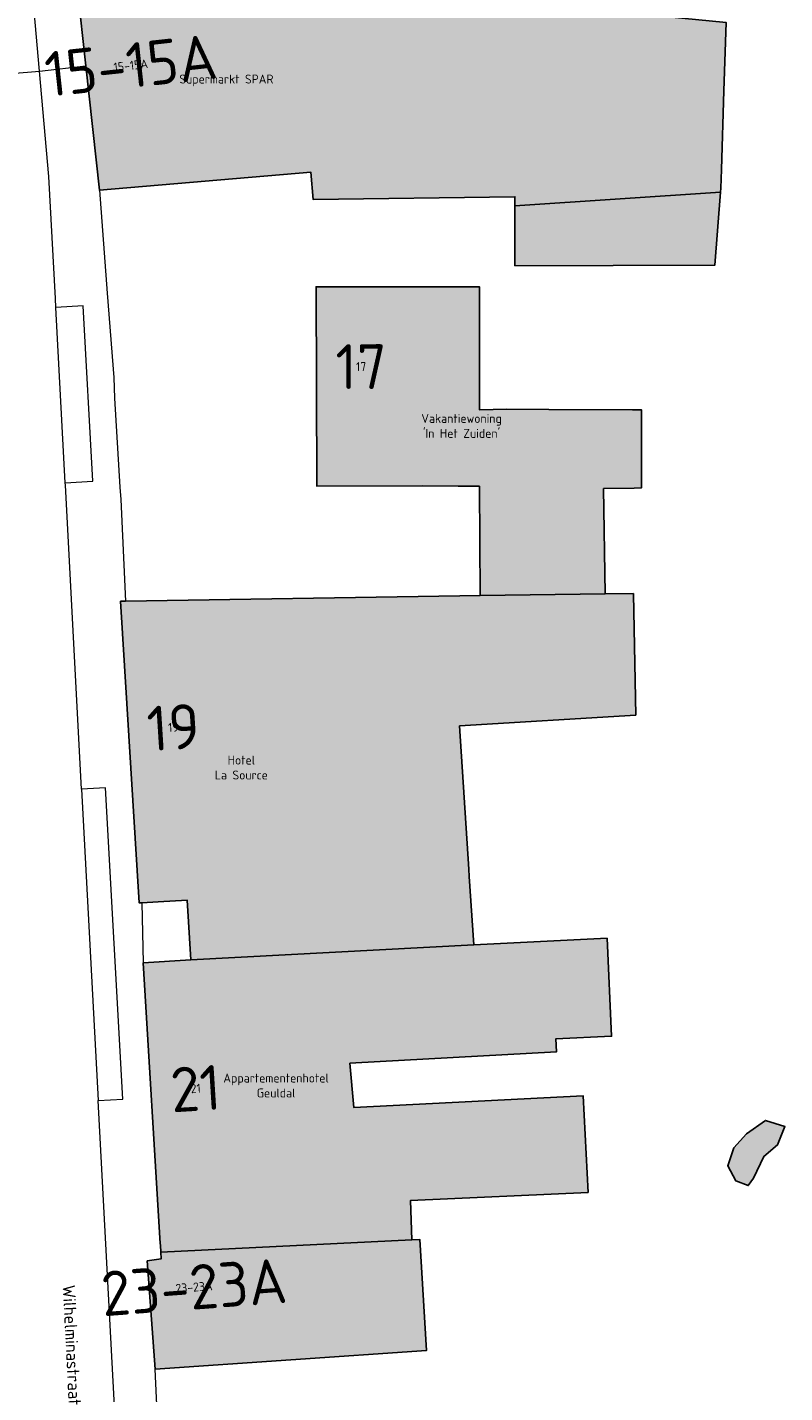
# Model space of a CAD drawing. Header units: metres. Extents: x 191562 to 192551, y 309453 to 310109.
# Tile 21 of 49: x 192068 to 192110, y 309646 to 309723. Entities that reach past the tile are written whole.
import ezdxf
from ezdxf.enums import TextEntityAlignment as Align

# ---------------------------------------------------------------- set-up
doc = ezdxf.new("R2010")
doc.units = ezdxf.units.M
for name, color, linetype, lineweight in [('B-WE-OG-BEBOUWING-GV', 250, 'Continuous', 25), ('B-WE-OG-BEBOUWING-T18', 1, 'Continuous', 25), ('B-WE-OG-BEBOUWING_BASSIN-GV', 250, 'Continuous', 25), ('B-WE-OG-TERREIN_ERF-GV', 253, 'Continuous', 9), ('B-WE-OG-TOPOGRAFIE-T18', 2, 'Continuous', 35), ('B-WE-VH-GESLOTENVERHARDING_ASFALT-GV', 253, 'Continuous', 9), ('B-WE-VH-OPENVERHARDING_STRAATBAKSTEEN-GV', 253, 'Continuous', 9), ('X-XX-AL-T25', 1, 'Continuous', 25), ('X-XX-AL-T25_1000', 1, 'Continuous', 25)]:
    doc.layers.add(name, color=color, linetype=linetype, lineweight=lineweight)
doc.layers.add('B-WE-OG-BEBOUWING-V', color=7, linetype='Continuous', lineweight=5, true_color=0xfff3f2)
doc.layers.add('B-WE-OG-BEBOUWING_BASSIN-V', color=7, linetype='Continuous', lineweight=5, true_color=0xfff3f2)
doc.styles.add('NLCS-ISO-M200-T18', font='NLCS-ISO.ttf', dxfattribs={"height": 0.36})
doc.styles.add('NLCS-ISO-M500-T25', font='NLCS-ISO.ttf', dxfattribs={"height": 1.25})

msp = doc.modelspace()

# ---------------------------------------------------------------- hatches: boundary and pattern name
at = {"layer": 'B-WE-OG-BEBOUWING-V'}
for points in [[(192070.924, 309720.353), (192071.689, 309713.408), (192083.485, 309714.424), (192083.617, 309712.889), (192094.891, 309713.039), (192094.891, 309712.533), (192106.369, 309713.292), (192106.387, 309713.524), (192106.42, 309714.572), (192106.556, 309718.949), (192106.675, 309722.775), (192083.821, 309725.015), (192080.169, 309725.373), (192070.193, 309726.351), (192070.455, 309724.616)], [(192094.891, 309712.533), (192094.891, 309709.192), (192100.373, 309709.205), (192106.05, 309709.218), (192106.369, 309713.292)], [(192091.724, 309696.891), (192091.925, 309696.89), (192092.902, 309696.881), (192092.953, 309690.771), (192099.934, 309690.878), (192099.843, 309696.75), (192101.543, 309696.777), (192101.955, 309696.784), (192101.955, 309701.15), (192101.449, 309701.152), (192096.781, 309701.172), (192094.43, 309701.182), (192092.902, 309701.149), (192092.902, 309703.633), (192092.902, 309704.52), (192092.902, 309708.019), (192092.13, 309708.019), (192083.781, 309708.019), (192083.826, 309696.884), (192089.72, 309696.909)], [(192074.054, 309673.62), (192074.965, 309673.67), (192076.582, 309673.769), (192076.787, 309670.425), (192092.589, 309671.265), (192092.336, 309675.09), (192092.31, 309675.488), (192091.793, 309683.491), (192101.631, 309684.103), (192101.509, 309690.857), (192101.509, 309690.881), (192099.934, 309690.878), (192092.953, 309690.771), (192091.819, 309690.753), (192073.143, 309690.464), (192072.863, 309690.46), (192073.91, 309673.612)], [(192085.671, 309664.665), (192097.206, 309665.29), (192097.175, 309666.028), (192100.285, 309666.167), (192100.034, 309671.641), (192092.589, 309671.265), (192076.787, 309670.425), (192074.134, 309670.264), (192075.086, 309654.587), (192075.091, 309654.501), (192075.114, 309654.12), (192089.135, 309654.802), (192089.049, 309656.989), (192098.977, 309657.451), (192098.702, 309662.837), (192085.899, 309662.183)], [(192089.135, 309654.802), (192075.114, 309654.12), (192075.137, 309653.744), (192074.353, 309653.619), (192074.8, 309647.582), (192089.959, 309648.621), (192089.577, 309654.823)]]:
    msp.add_hatch(color=256, dxfattribs=at).paths.add_polyline_path(points)
at = {"layer": 'B-WE-OG-BEBOUWING_BASSIN-V'}
msp.add_hatch(color=256, dxfattribs=at).paths.add_polyline_path([(192106.775, 309658.929), (192107.219, 309658.09), (192107.917, 309657.827), (192108.219, 309658.245), (192108.792, 309659.461), (192109.554, 309660.107), (192109.952, 309661.131), (192108.873, 309661.468), (192107.824, 309660.724), (192107.109, 309659.936)])

# ---------------------------------------------------------------- linework, layer by layer
at = {"layer": 'B-WE-OG-BEBOUWING-GV'}
for points in [[(192070.924, 309720.353), (192071.689, 309713.408), (192083.485, 309714.424), (192083.617, 309712.889), (192094.891, 309713.039), (192094.891, 309712.533), (192106.369, 309713.292), (192106.387, 309713.524), (192106.42, 309714.572), (192106.556, 309718.949), (192106.675, 309722.775), (192083.821, 309725.015), (192080.169, 309725.373), (192070.193, 309726.351), (192070.455, 309724.616)], [(192094.891, 309712.533), (192094.891, 309709.192), (192100.373, 309709.205), (192106.05, 309709.218), (192106.369, 309713.292)], [(192091.724, 309696.891), (192091.925, 309696.89), (192092.902, 309696.881), (192092.953, 309690.771), (192099.934, 309690.878), (192099.843, 309696.75), (192101.543, 309696.777), (192101.955, 309696.784), (192101.955, 309701.15), (192101.449, 309701.152), (192096.781, 309701.172), (192094.43, 309701.182), (192092.902, 309701.149), (192092.902, 309703.633), (192092.902, 309704.52), (192092.902, 309708.019), (192092.13, 309708.019), (192083.781, 309708.019), (192083.826, 309696.884), (192089.72, 309696.909)], [(192074.054, 309673.62), (192074.965, 309673.67), (192076.582, 309673.769), (192076.787, 309670.425), (192092.589, 309671.265), (192092.336, 309675.09), (192092.31, 309675.488), (192091.793, 309683.491), (192101.631, 309684.103), (192101.509, 309690.857), (192101.509, 309690.881), (192099.934, 309690.878), (192092.953, 309690.771), (192091.819, 309690.753), (192073.143, 309690.464), (192072.863, 309690.46), (192073.91, 309673.612)], [(192085.671, 309664.665), (192097.206, 309665.29), (192097.175, 309666.028), (192100.285, 309666.167), (192100.034, 309671.641), (192092.589, 309671.265), (192076.787, 309670.425), (192074.134, 309670.264), (192075.086, 309654.587), (192075.091, 309654.501), (192075.114, 309654.12), (192089.135, 309654.802), (192089.049, 309656.989), (192098.977, 309657.451), (192098.702, 309662.837), (192085.899, 309662.183)], [(192089.135, 309654.802), (192075.114, 309654.12), (192075.137, 309653.744), (192074.353, 309653.619), (192074.8, 309647.582), (192089.959, 309648.621), (192089.577, 309654.823)]]:
    msp.add_lwpolyline(points, close=True, dxfattribs=at)
at = {"layer": 'B-WE-OG-BEBOUWING_BASSIN-GV'}
msp.add_lwpolyline([(192106.775, 309658.929), (192107.219, 309658.09), (192107.917, 309657.827), (192108.219, 309658.245), (192108.792, 309659.461), (192109.554, 309660.107), (192109.952, 309661.131), (192108.873, 309661.468), (192107.824, 309660.724), (192107.109, 309659.936)], close=True, dxfattribs=at)
at = {"layer": 'B-WE-OG-TERREIN_ERF-GV'}
msp.add_lwpolyline([(192106.675, 309722.775), (192106.556, 309718.949), (192106.42, 309714.572), (192106.387, 309713.524), (192106.369, 309713.292), (192106.05, 309709.218), (192100.373, 309709.205), (192094.891, 309709.192), (192094.891, 309713.039), (192083.617, 309712.889), (192083.485, 309714.424), (192071.689, 309713.408), (192072.112, 309707.653), (192072.482, 309702.941), (192072.535, 309701.799), (192072.825, 309696.834), (192072.883, 309696.14), (192073.143, 309690.464), (192091.819, 309690.753), (192092.953, 309690.771), (192092.902, 309696.881), (192091.925, 309696.89), (192091.724, 309696.891), (192089.72, 309696.909), (192083.826, 309696.884), (192083.781, 309708.019), (192092.902, 309708.019), (192092.902, 309701.149), (192094.43, 309701.182), (192096.781, 309701.172), (192101.449, 309701.152), (192101.955, 309701.15), (192101.955, 309696.784), (192101.543, 309696.777), (192099.843, 309696.75), (192099.934, 309690.878), (192101.509, 309690.881), (192101.509, 309690.857), (192101.631, 309684.103), (192091.793, 309683.491), (192092.31, 309675.488), (192092.336, 309675.09), (192092.589, 309671.265), (192100.034, 309671.641), (192100.285, 309666.167), (192097.175, 309666.028), (192097.206, 309665.29), (192085.671, 309664.665), (192085.899, 309662.183), (192098.702, 309662.837), (192098.977, 309657.451), (192089.049, 309656.989), (192089.135, 309654.802), (192089.577, 309654.823), (192089.959, 309648.621), (192074.8, 309647.582)], dxfattribs=at)
for points in [[(192076.582, 309673.769), (192074.965, 309673.67), (192074.054, 309673.62), (192074.134, 309670.264), (192076.787, 309670.425)], [(192107.824, 309660.724), (192108.873, 309661.468), (192109.952, 309661.131), (192109.554, 309660.107), (192108.792, 309659.461), (192108.219, 309658.245), (192107.917, 309657.827), (192107.219, 309658.09), (192106.775, 309658.929), (192107.109, 309659.936)]]:
    msp.add_lwpolyline(points, close=True, dxfattribs=at)
at = {"layer": 'B-WE-VH-GESLOTENVERHARDING_ASFALT-GV'}
for points in [[(192059.376, 309726.468), (192060.999, 309724.452), (192062.115, 309722.117), (192062.664, 309719.588), (192068.342, 309720.061), (192068.043, 309723.414), (192066.89, 309732.615), (192063.234, 309757.928)], [(192070.692, 309679.96), (192070.691, 309679.973), (192069.786, 309696.932), (192069.779, 309697.069), (192069.255, 309706.865), (192069.229, 309707.352), (192068.865, 309714.181), (192068.342, 309720.061)], [(192073.702, 309623.548), (192071.619, 309662.584)]]:
    msp.add_lwpolyline(points, dxfattribs=at)
at = {"layer": 'B-WE-VH-OPENVERHARDING_STRAATBAKSTEEN-GV'}
for points in [[(192068.342, 309720.061), (192070.924, 309720.353), (192070.455, 309724.616), (192070.193, 309726.351), (192068.637, 309736.65), (192068.077, 309740.122), (192067.186, 309749.032), (192067.147, 309749.541), (192067.161, 309749.542), (192067.004, 309752.795), (192066.697, 309757.303), (192066.626, 309758.63), (192066.427, 309763.122), (192066.246, 309767.193), (192066.15, 309773.25), (192066.108, 309774.217), (192065.852, 309781.133)], [(192071.689, 309713.408), (192070.924, 309720.353)], [(192069.779, 309697.069), (192071.322, 309697.154), (192070.78, 309706.947), (192069.255, 309706.865)], [(192074.054, 309673.62), (192073.91, 309673.612), (192072.863, 309690.46), (192073.143, 309690.464)], [(192080.363, 309617.342), (192078.609, 309617.975), (192077.149, 309619.352), (192075.938, 309623.203), (192074.8, 309647.582), (192074.353, 309653.619), (192075.137, 309653.744), (192075.114, 309654.12), (192075.091, 309654.501), (192075.086, 309654.587), (192074.134, 309670.264)]]:
    msp.add_lwpolyline(points, dxfattribs=at)
msp.add_lwpolyline([(192070.692, 309679.96), (192071.619, 309662.584), (192072.996, 309662.661), (192072.023, 309680.031)], close=True, dxfattribs=at)

# ---------------------------------------------------------------- texts
at = {"layer": 'B-WE-OG-BEBOUWING-T18', "style": 'NLCS-ISO-M200-T18'}
for s, rotation, p in [('15-15A', 6.2, (192073.436, 309720.375)), ('17', 0.2, (192086.299, 309703.558)), ('19', 3.6, (192075.815, 309683.419)), ('21', 3.5, (192077.064, 309663.25)), ('23-23A', 4.2, (192076.967, 309652.159))]:
    msp.add_text(s, height=0.5, rotation=rotation, dxfattribs=at).set_placement(p, align=Align.MIDDLE)
at = {"layer": 'B-WE-OG-TOPOGRAFIE-T18', "style": 'NLCS-ISO-M200-T18'}
msp.add_text('Wilhelminastraat', height=0.7, rotation=272.9, dxfattribs=at).set_placement((192070.15, 309648.926), align=Align.MIDDLE)
at = {"layer": 'X-XX-AL-T25', "char_height": 0.5, "attachment_point": 2, "style": 'NLCS-ISO-M500-T25'}
for s, width, insert in [('\\pxqc;Supermarkt SPAR', 28.33663, (192078.777, 309719.863)), ("\\pxqc;Vakantiewoning\\P'In Het Zuiden'", 22.98707, (192091.907, 309700.913)), ('\\pxqc;Hotel\\PLa Source', 15.75881, (192079.611, 309681.837)), ('\\pxqc;Appartementenhotel\\PGeuldal', 30.37832, (192081.551, 309664.083))]:
    msp.add_mtext_dynamic_manual_height_columns(s, width=width, gutter_width=12.34, heights=[0], dxfattribs=dict(at, insert=insert))
at = {"layer": 'X-XX-AL-T25_1000', "style": 'NLCS-ISO-M200-T18'}
for s, rotation, p in [('15-15A', 6.2, (192073.436, 309720.375)), ('17', 0.2, (192086.299, 309703.558)), ('19', 3.6, (192075.815, 309683.419)), ('21', 3.5, (192077.064, 309663.25)), ('23-23A', 4.2, (192076.967, 309652.159))]:
    msp.add_text(s, height=2.5, rotation=rotation, dxfattribs=at).set_placement(p, align=Align.MIDDLE)

doc.saveas('drawing.dxf')
